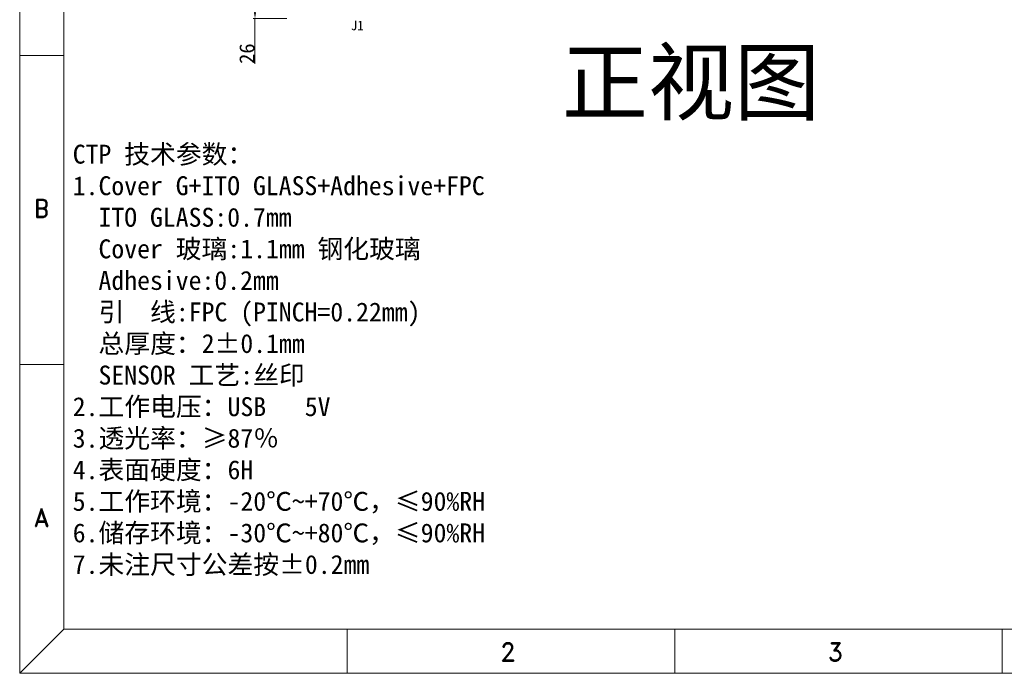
# Model space of a CAD drawing. Header units: millimetres. Extents: x 1213 to 2428, y 1034 to 1891.
# Tile 1 of 14: x 1213 to 1669, y 1034 to 1336. Entities that reach past the tile are written whole.
import ezdxf
from ezdxf.enums import TextEntityAlignment as Align

# ---------------------------------------------------------------- set-up
doc = ezdxf.new("R2010")
doc.units = ezdxf.units.MM
doc.styles.add('s2', font='txt')
doc.styles.add('TXT', font='romand.shx', dxfattribs={"width": 0.8, "height": 1.2})
doc.styles.add('宋体', font='txt')
doc.dimstyles.new('ISO-25$0', dxfattribs={"dimtxt": 7, "dimasz": 3, "dimexe": 0.8, "dimexo": 0.8, "dimgap": 0.2, "dimtad": 1, "dimzin": 1, "dimdsep": 46, "dimtxsty": '宋体', "dimcen": 3, "dimclrd": 256, "dimclre": 256, "dimadec": 0, "dimazin": 0, "dimtfac": 1, "dimtofl": 0, "dimtmove": 0, "dimatfit": 3, "dimfxl": 0.8, "dimtolj": 1, "dimlwd": 0, "dimlwe": 0, "dimarcsym": 0})

# ---------------------------------------------------------------- blocks, each defined once
blk = doc.blocks.new('*D28')
at = {"lineweight": 0, "transparency": 16777216}
for p, q in [((941.63, 769.65), (926.13, 769.65)), ((926.93, 766.65), (926.93, 746.65)), ((941.63, 743.65), (926.13, 743.65)), ((926.93, 743.65), (926.93, 722.77))]:
    blk.add_line(p, q, dxfattribs=at)
at = {"transparency": 16777216}
for points in [[(926.43, 766.65), (927.43, 766.65), (926.93, 769.65)], [(926.43, 746.65), (927.43, 746.65), (926.93, 743.65)]]:
    blk.add_solid(points, dxfattribs=at)
at = {"layer": 'Defpoints', "color": 0, "transparency": 16777216}
for p in [(926.93, 769.65), (942.43, 769.65), (942.43, 743.65)]:
    blk.add_point(p, dxfattribs=at)
at = {"transparency": 16777216, "insert": (923.23, 727.47), "char_height": 7, "attachment_point": 5, "rotation": 90, "style": '宋体'}
blk.add_mtext('\\A1;26', dxfattribs=at)
blk = doc.blocks.new('2')
at = {"color": 0, "lineweight": 0}
for points in [[(818.015, 440.762), (2032.964, 440.762), (2032.964, 1298.343), (818.015, 1298.343)], [(838.434, 461.181), (838.434, 1277.925), (2012.545, 1277.925), (2012.545, 461.181)]]:
    blk.add_lwpolyline(points, close=True, dxfattribs=at)
for points in [[(818.015, 726.622), (838.434, 726.622)], [(818.015, 583.692), (838.434, 583.692)], [(838.434, 461.181), (818.015, 440.762)], [(969.623, 461.181), (969.623, 440.762)], [(1121.231, 461.181), (1121.231, 440.762)], [(1272.84, 461.181), (1272.84, 440.762)]]:
    blk.add_lwpolyline(points, dxfattribs=at)
at = {"color": 0, "lineweight": 0, "style": 'TXT'}
for s, p in [('B', (828.143, 655.824)), ('A', (828.143, 512.894)), ('2', (1044.02, 450.616)), ('3', (1195.628, 450.616))]:
    blk.add_text(s, height=8.355, dxfattribs=at).set_placement(p, align=Align.MIDDLE_CENTER)
at = {"color": 0, "insert": (911.203, 742.711), "char_height": 4.41505, "width": 76.15107, "attachment_point": 1, "style": '宋体'}
blk.add_mtext('                    J1', dxfattribs=at)
at = {"color": 0, "lineweight": 0, "attachment_point": 1}
for s, insert, char_height, width, style in [('正视图', (1069.02, 728.91), 29.1991, 123.48769, '宋体'), ('{\\fSimSun|b0|i0|c134|p54;CTP 技术参数\\fSimSun|b0|i0|c134|p2;：\\P1.Cover G+ITO GLASS+\\A1;Adhesive\\A0;+FPC\\P  ITO GLASS:0.7mm\\P  Cover 玻璃:1.1mm 钢化玻璃\\P  \\A1;Adhesive\\A0;:0.2mm\\P  引  线:FPC (PINCH=0.22mm)\\P  总厚度：2%%P0.1mm\\P  SENSOR 工艺:丝印\\P2.工作电压：USB   5V \\P3.透光率：≥87％\\P4.表面硬度：6H\\P5.工作环境：-20℃~+70℃，≤90%RH\\P6.储存环境：-30℃~+80℃，≤90%RH\\P7.未注尺寸公差按±0.2mm}', (842.565, 685.337), 8.75972, 327.26075, 's2')]:
    blk.add_mtext(s, dxfattribs=dict(at, insert=insert, char_height=char_height, width=width, style=style))
at = {"color": 0}
dim = blk.add_linear_dim(base=(926.928, 769.647), p1=(942.434, 743.647), p2=(942.434, 769.647), angle=90, dimstyle='ISO-25$0', override={"dimgap": 0.2, "dimdec": 0, "dimclrd": 256, "dimclre": 256, "dimclrt": 256, "dimtol": 0, "dimlim": 0, "dimtp": 0.5, "dimtm": 0.5}, dxfattribs=at)
dim.commit()
dim.dimension.update_dxf_attribs({"geometry": '*D28', "text_midpoint": (926.928, 727.468), "dimtype": 128})

msp = doc.modelspace()

# ---------------------------------------------------------------- block references
msp.add_blockref('2', (395.41, 592.76))

doc.saveas('drawing.dxf')
